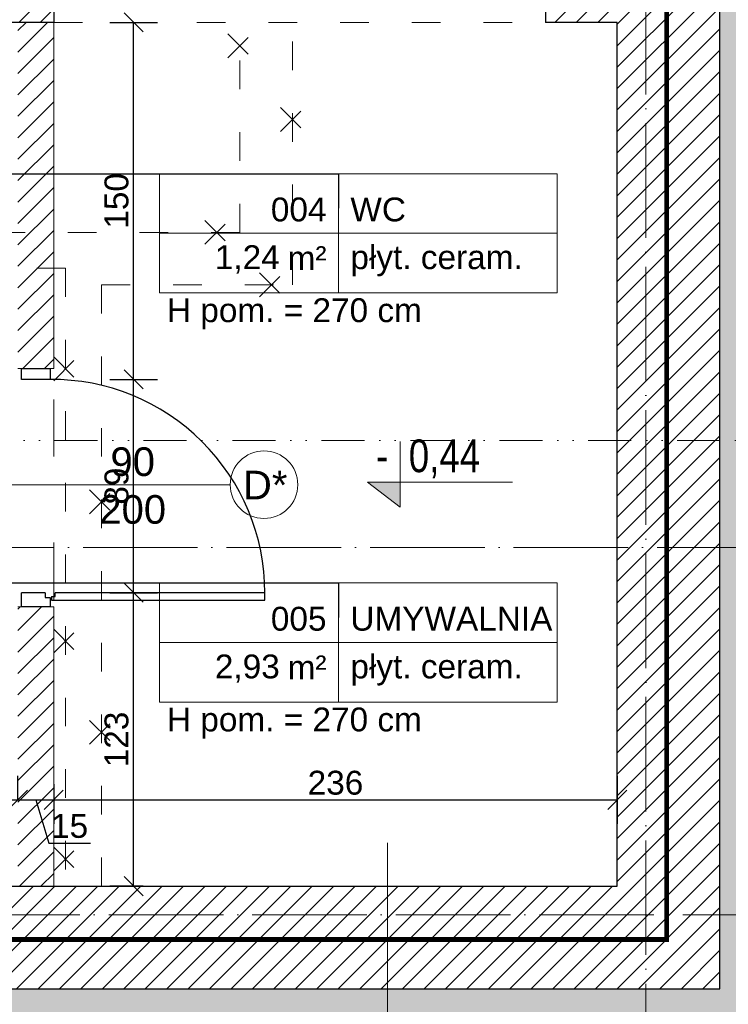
# Model space of a CAD drawing. Header units: millimetres. Extents: x 6506 to 39690, y 6022 to 25261.
# Tile 36 of 59: x 15471 to 15768, y 18160 to 18573. Entities that reach past the tile are written whole.
import ezdxf
from ezdxf import colors
from ezdxf.entities.mleader import LeaderData, LeaderLine
from ezdxf.enums import TextEntityAlignment as Align
from ezdxf.math import Vec2, Vec3

# ---------------------------------------------------------------- set-up
doc = ezdxf.new("R2010")
doc.units = ezdxf.units.MM
for name, pattern in [('1KS_2KP-50', [37.05, 12, 6, -6.35, 0, -6.35, 0, -6.35]), ('ACAD_ISO02W100', [15, 12, -3]), ('ACAD_ISO03W100', [30, 12, -18]), ('ACAD_ISO04W100', [30, 24, -3, 0, -3]), ('DASHED', [19.05, 12.7, -6.35])]:
    doc.linetypes.add(name, pattern=pattern)
for name, color, linetype, lineweight, true_color in [('A_DZIAŁOWA_PROJEKTOWANE', 7, 'Continuous', 18, 0x007cb0), ('A_HATCH', 7, 'Continuous', 5, 0x999999), ('A_HATCH_PROJEKTOWANE', 7, 'Continuous', 9, 0x0089b6), ('A_IZOLEACJA TERMI_PROJEKTOWANA', 7, 'Continuous', 15, 0x0089b6), ('A_PPOŻ', 1, 'ACAD_ISO02W100', 30, 0xff0000)]:
    doc.layers.add(name, color=color, linetype=linetype, lineweight=lineweight, true_color=true_color)
for name, color, linetype, lineweight in [('A_KONST_ISTNIEJĄCE', 83, 'Continuous', 25), ('A_LINIA PRZEKROJOWA', 223, '1KS_2KP-50', 15), ('A_OPISY', 40, 'Continuous', 9), ('A_OSIE KONSTRUKCYJNE', 150, 'ACAD_ISO04W100', 5), ('A_WIDOK', 141, 'Continuous', 13), ('A_WIDOK-NAD', 221, 'DASHED', 13), ('A_WYMIAROWANIE', 7, 'Continuous', 9)]:
    doc.layers.add(name, color=color, linetype=linetype, lineweight=lineweight)
doc.layers.add('A_NIEWIDOCZNE  POMOCNICZE', color=252, linetype='ACAD_ISO03W100', lineweight=5, plot=False)
doc.styles.add('APLUS', font='arial.ttf', dxfattribs={"width": 0.6})
doc.styles.add('ARIAL', font='arial.ttf')
doc.styles.get("Standard").update_dxf_attribs({"font": 'arial.ttf'})
doc.dimstyles.new('1 do 100', dxfattribs={"dimtxt": 10, "dimasz": 8, "dimexe": 10, "dimexo": 10, "dimgap": 2, "dimtad": 1, "dimdec": 0, "dimtxsty": 'Standard', "dimblk": 'OBLIQUE', "dimcen": 2.5, "dimadec": 0, "dimazin": 0, "dimtfac": 1, "dimtdec": 0, "dimtmove": 0, "dimatfit": 3, "dimldrblk": 'OBLIQUE', "dimfxl": 10, "dimfxlon": 1, "dimarcsym": 0})

# ---------------------------------------------------------------- blocks, each defined once
blk = doc.blocks.new('OSI')
at = {"layer": 'A_OSIE KONSTRUKCYJNE', "ltscale": 2}
for p, q in [((18773.03, 22227.01), (18773.03, 19966.92)), ((16013.11, 20727.12), (19027.17, 20727.12)), ((18307.7, 20573.12), (19027.17, 20573.12))]:
    blk.add_line(p, q, dxfattribs=at)
blk = doc.blocks.new('ROZBIÓRKI_DOM')
at = {"layer": 'A_OPISY', "color": 22, "linetype": 'ACAD_ISO03W100', "true_color": 0xe22908}
for p, q in [((19835.15, 7887.89), (19835.15, 7975.89)), ((19857.15, 7865.89), (19857.15, 7975.89)), ((19830.15, 7971.02), (19840.15, 7961.02)), ((19830.15, 7961.02), (19840.15, 7971.02)), ((19852.15, 7940.21), (19862.15, 7930.21)), ((19852.15, 7930.21), (19862.15, 7940.21)), ((19820.46, 7892.89), (19830.46, 7882.89)), ((19820.46, 7882.89), (19830.46, 7892.89)), ((19835.15, 7887.89), (19632.15, 7887.89)), ((19762.15, 7872.89), (19632.15, 7872.89)), ((19762.15, 7872.89), (19762.15, 7613.89)), ((19843.32, 7870.89), (19853.32, 7860.89)), ((19843.32, 7860.89), (19853.32, 7870.89)), ((19777.15, 7865.89), (19777.15, 7613.89)), ((19777.15, 7865.89), (19857.15, 7865.89)), ((19757.15, 7835.73), (19767.15, 7825.73)), ((19757.15, 7825.73), (19767.15, 7835.73)), ((19772.15, 7779.92), (19782.15, 7769.92)), ((19772.15, 7769.92), (19782.15, 7779.92)), ((19757.15, 7721.63), (19767.15, 7711.63)), ((19757.15, 7711.63), (19767.15, 7721.63)), ((19772.15, 7683.38), (19782.15, 7673.38)), ((19772.15, 7673.38), (19782.15, 7683.38)), ((19757.15, 7630.26), (19767.15, 7620.26)), ((19757.15, 7620.26), (19767.15, 7630.26))]:
    blk.add_line(p, q, dxfattribs=at)
blk = doc.blocks.new('_Oblique')
at = {"color": 0, "linetype": 'ByBlock', "lineweight": -2}
blk.add_line((-0.5, -0.5), (0.5, 0.5), dxfattribs=at)
blk = doc.blocks.new('*D321')
at = {"layer": 'A_WYMIAROWANIE', "color": 0, "lineweight": -2, "ltscale": 2, "transparency": 16777216}
for p, q in [((15886.32, 18197.66), (15906.32, 18197.66)), ((15896.32, 18197.66), (15896.32, 17917.66)), ((15886.32, 17917.66), (15906.32, 17917.66))]:
    blk.add_line(p, q, dxfattribs=at)
at = {"layer": 'Defpoints', "color": 0, "ltscale": 2, "transparency": 16777216}
for p in [(15786.78, 18197.66), (15356.44, 17917.66), (15896.32, 17917.66)]:
    blk.add_point(p, dxfattribs=at)
at = {"layer": 'A_WYMIAROWANIE', "color": 0, "lineweight": -2, "ltscale": 2, "transparency": 16777216, "xscale": 8, "yscale": 8, "zscale": 8}
for p, rotation in [((15896.32, 18197.66), 90), ((15896.32, 17917.66), 270)]:
    blk.add_blockref('_Oblique', p, dxfattribs=dict(at, rotation=rotation))
at = {"layer": 'A_WYMIAROWANIE', "color": 0, "ltscale": 2, "transparency": 16777216, "insert": (15889.21, 18057.66), "char_height": 10, "attachment_point": 5, "rotation": 90}
blk.add_mtext('280', dxfattribs=at)
blk = doc.blocks.new('*D325')
at = {"layer": 'A_WYMIAROWANIE', "color": 0, "lineweight": -2, "ltscale": 2, "transparency": 16777216}
for p, q in [((15936.59, 19650.66), (15956.59, 19650.66)), ((15946.59, 17890.66), (15946.59, 19650.66)), ((15936.59, 17890.66), (15956.59, 17890.66))]:
    blk.add_line(p, q, dxfattribs=at)
at = {"layer": 'Defpoints', "color": 0, "ltscale": 2, "transparency": 16777216}
for p in [(15290.28, 19650.66), (15946.59, 19650.66), (15333.26, 17890.66)]:
    blk.add_point(p, dxfattribs=at)
at = {"layer": 'A_WYMIAROWANIE', "color": 0, "lineweight": -2, "ltscale": 2, "transparency": 16777216, "xscale": 8, "yscale": 8, "zscale": 8}
for p, rotation in [((15946.59, 19650.66), 90), ((15946.59, 17890.66), 270)]:
    blk.add_blockref('_Oblique', p, dxfattribs=dict(at, rotation=rotation))
at = {"layer": 'A_WYMIAROWANIE', "color": 0, "ltscale": 2, "transparency": 16777216, "insert": (15939.48, 18770.66), "char_height": 10, "attachment_point": 5, "rotation": 90}
blk.add_mtext('1760', dxfattribs=at)
blk = doc.blocks.new('*U166')
at = {"lineweight": 5}
for p, q in [((-75, -25), (-75, 25)), ((-75, 25), (0, 25)), ((0, 0), (0, 25)), ((0, 25), (91.58, 25)), ((91.58, 25), (91.58, -25)), ((-75, -25), (0, -25)), ((91.58, -25), (0, -25))]:
    blk.add_line(p, q, dxfattribs=at)
at = {"lineweight": 5, "ltscale": 18.5}
for p, q in [((0, 25), (0, -25)), ((-75, 0), (91.58, 0))]:
    blk.add_line(p, q, dxfattribs=at)
at = {"lineweight": 5, "ltscale": 18.5, "insert": (-5, -10.38), "char_height": 10, "attachment_point": 6, "style": 'ARIAL'}
blk.add_mtext('\\A1;m²', dxfattribs=at)
at = {"lineweight": 5, "style": 'ARIAL'}
blk.add_attdef('1NR', text='', height=10, dxfattribs=at).set_placement((-5, 5), align=Align.RIGHT)
blk.add_attdef('2POM', (5, 5), '', height=10, dxfattribs=at)
blk.add_attdef('4PL2', text='', height=10, dxfattribs=at).set_placement((-24.57, -5), align=Align.TOP_RIGHT)
blk.add_attdef('3POS', text='', height=10, dxfattribs=at).set_placement((5, -5), align=Align.TOP_LEFT)
blk = doc.blocks.new('_Dot')
at = {"color": 0, "linetype": 'ByBlock', "lineweight": -2}
blk.add_line((-0.5, 0), (-1, 0), dxfattribs=at)
at = {"color": 0, "linetype": 'ByBlock', "const_width": 0.5}
blk.add_lwpolyline([(-0.25, 0, 1), (0.25, 0, 1)], format="xyb", close=True, dxfattribs=at)
blk = doc.blocks.new('*D539')
at = {"layer": 'A_WYMIAROWANIE', "color": 0, "lineweight": -2, "ltscale": 2, "transparency": 16777216}
for p, q in [((15360.26, 18245.85), (15360.26, 18255.85)), ((15470.26, 18245.85), (15470.26, 18255.85)), ((15360.26, 18245.85), (15470.26, 18245.85))]:
    blk.add_line(p, q, dxfattribs=at)
at = {"layer": 'Defpoints', "color": 0, "ltscale": 2, "transparency": 16777216}
for p in [(15470.26, 18245.85), (15360.26, 18236.81), (15470.26, 18236.81)]:
    blk.add_point(p, dxfattribs=at)
at = {"layer": 'A_WYMIAROWANIE', "color": 0, "lineweight": -2, "ltscale": 2, "transparency": 16777216, "xscale": 8, "yscale": 8, "zscale": 8, "rotation": 180}
blk.add_blockref('_Oblique', (15360.26, 18245.85), dxfattribs=at)
at = {"layer": 'A_WYMIAROWANIE', "color": 0, "lineweight": -2, "ltscale": 2, "transparency": 16777216, "xscale": 8, "yscale": 8, "zscale": 8}
blk.add_blockref('_Oblique', (15470.26, 18245.85), dxfattribs=at)
at = {"layer": 'A_WYMIAROWANIE', "color": 0, "ltscale": 2, "transparency": 16777216, "insert": (15415.26, 18252.96), "char_height": 10, "attachment_point": 5}
blk.add_mtext('110', dxfattribs=at)
blk = doc.blocks.new('*D540')
at = {"layer": 'A_WYMIAROWANIE', "color": 0, "lineweight": -2, "ltscale": 2, "transparency": 16777216}
for p, q in [((15470.26, 18245.85), (15470.26, 18255.85)), ((15485.26, 18252.48), (15485.26, 18235.85)), ((15470.26, 18245.85), (15485.26, 18245.85)), ((15477.76, 18245.85), (15483.19, 18227.74)), ((15483.19, 18227.74), (15500.65, 18227.74))]:
    blk.add_line(p, q, dxfattribs=at)
at = {"layer": 'Defpoints', "color": 0, "ltscale": 2, "transparency": 16777216}
for p in [(15485.26, 18262.48), (15485.26, 18245.85), (15470.26, 18236.81)]:
    blk.add_point(p, dxfattribs=at)
at = {"layer": 'A_WYMIAROWANIE', "color": 0, "lineweight": -2, "ltscale": 2, "transparency": 16777216, "xscale": 8, "yscale": 8, "zscale": 8, "rotation": 180}
blk.add_blockref('_Oblique', (15470.26, 18245.85), dxfattribs=at)
at = {"layer": 'A_WYMIAROWANIE', "color": 0, "lineweight": -2, "ltscale": 2, "transparency": 16777216, "xscale": 8, "yscale": 8, "zscale": 8}
blk.add_blockref('_Oblique', (15485.26, 18245.85), dxfattribs=at)
at = {"layer": 'A_WYMIAROWANIE', "color": 0, "ltscale": 2, "transparency": 16777216, "insert": (15491.92, 18234.85), "char_height": 10, "attachment_point": 5}
blk.add_mtext('15', dxfattribs=at)
blk = doc.blocks.new('*D541')
at = {"layer": 'A_WYMIAROWANIE', "color": 0, "lineweight": -2, "ltscale": 2, "transparency": 16777216}
for p, q in [((15721.26, 18255.85), (15721.26, 18235.85)), ((15485.26, 18252.48), (15485.26, 18235.85)), ((15485.26, 18245.85), (15721.26, 18245.85))]:
    blk.add_line(p, q, dxfattribs=at)
at = {"layer": 'Defpoints', "color": 0, "ltscale": 2, "transparency": 16777216}
for p in [(15721.26, 18277.67), (15485.26, 18262.48), (15721.26, 18245.85)]:
    blk.add_point(p, dxfattribs=at)
at = {"layer": 'A_WYMIAROWANIE', "color": 0, "lineweight": -2, "ltscale": 2, "transparency": 16777216, "xscale": 8, "yscale": 8, "zscale": 8, "rotation": 180}
blk.add_blockref('_Oblique', (15485.26, 18245.85), dxfattribs=at)
at = {"layer": 'A_WYMIAROWANIE', "color": 0, "lineweight": -2, "ltscale": 2, "transparency": 16777216, "xscale": 8, "yscale": 8, "zscale": 8}
blk.add_blockref('_Oblique', (15721.26, 18245.85), dxfattribs=at)
at = {"layer": 'A_WYMIAROWANIE', "color": 0, "ltscale": 2, "transparency": 16777216, "insert": (15603.26, 18252.96), "char_height": 10, "attachment_point": 5}
blk.add_mtext('236', dxfattribs=at)
blk = doc.blocks.new('*D542')
at = {"layer": 'A_WYMIAROWANIE', "color": 0, "lineweight": -2, "ltscale": 2, "transparency": 16777216}
for p, q in [((15508.71, 18332.62), (15528.71, 18332.62)), ((15518.71, 18209.66), (15518.71, 18332.62)), ((15522.7, 18209.66), (15508.71, 18209.66))]:
    blk.add_line(p, q, dxfattribs=at)
at = {"layer": 'Defpoints', "color": 0, "ltscale": 2, "transparency": 16777216}
for p in [(15481.73, 18332.62), (15518.71, 18332.62), (15532.7, 18209.66)]:
    blk.add_point(p, dxfattribs=at)
at = {"layer": 'A_WYMIAROWANIE', "color": 0, "lineweight": -2, "ltscale": 2, "transparency": 16777216, "xscale": 8, "yscale": 8, "zscale": 8}
for p, rotation in [((15518.71, 18332.62), 90), ((15518.71, 18209.66), 270)]:
    blk.add_blockref('_Oblique', p, dxfattribs=dict(at, rotation=rotation))
at = {"layer": 'A_WYMIAROWANIE', "color": 0, "ltscale": 2, "transparency": 16777216, "insert": (15511.6, 18271.14), "char_height": 10, "attachment_point": 5, "rotation": 90}
blk.add_mtext('123', dxfattribs=at)
blk = doc.blocks.new('*D543')
at = {"layer": 'A_WYMIAROWANIE', "color": 0, "lineweight": -2, "ltscale": 2, "transparency": 16777216}
for p, q in [((15508.71, 18422.02), (15528.71, 18422.02)), ((15518.71, 18332.62), (15518.71, 18422.02)), ((15508.71, 18332.62), (15528.71, 18332.62))]:
    blk.add_line(p, q, dxfattribs=at)
at = {"layer": 'Defpoints', "color": 0, "ltscale": 2, "transparency": 16777216}
for p in [(15477.76, 18422.02), (15518.71, 18422.02), (15481.73, 18332.62)]:
    blk.add_point(p, dxfattribs=at)
at = {"layer": 'A_WYMIAROWANIE', "color": 0, "lineweight": -2, "ltscale": 2, "transparency": 16777216, "xscale": 8, "yscale": 8, "zscale": 8}
for p, rotation in [((15518.71, 18422.02), 90), ((15518.71, 18332.62), 270)]:
    blk.add_blockref('_Oblique', p, dxfattribs=dict(at, rotation=rotation))
at = {"layer": 'A_WYMIAROWANIE', "color": 0, "ltscale": 2, "transparency": 16777216, "insert": (15511.6, 18377.32), "char_height": 10, "attachment_point": 5, "rotation": 90}
blk.add_mtext('89', dxfattribs=at)
blk = doc.blocks.new('*D544')
at = {"layer": 'A_WYMIAROWANIE', "color": 0, "lineweight": -2, "ltscale": 2, "transparency": 16777216}
for p, q in [((15508.71, 18571.66), (15528.71, 18571.66)), ((15518.71, 18422.02), (15518.71, 18571.66)), ((15508.71, 18422.02), (15528.71, 18422.02))]:
    blk.add_line(p, q, dxfattribs=at)
at = {"layer": 'Defpoints', "color": 0, "ltscale": 2, "transparency": 16777216}
for p in [(15481.19, 18571.66), (15518.71, 18571.66), (15477.76, 18422.02)]:
    blk.add_point(p, dxfattribs=at)
at = {"layer": 'A_WYMIAROWANIE', "color": 0, "lineweight": -2, "ltscale": 2, "transparency": 16777216, "xscale": 8, "yscale": 8, "zscale": 8}
for p, rotation in [((15518.71, 18571.66), 90), ((15518.71, 18422.02), 270)]:
    blk.add_blockref('_Oblique', p, dxfattribs=dict(at, rotation=rotation))
at = {"layer": 'A_WYMIAROWANIE', "color": 0, "ltscale": 2, "transparency": 16777216, "insert": (15511.6, 18496.84), "char_height": 10, "attachment_point": 5, "rotation": 90}
blk.add_mtext('150', dxfattribs=at)
blk = doc.blocks.new('*U9')
blk.add_hatch(color=256).paths.add_polyline_path([(0, 0.1532), (-0.198, 0.1532), (0, 0)])
blk.add_line((0, 0.1532), (0, 0.4))
blk.add_lwpolyline([(0, 0.1532), (0, 0), (-0.198, 0.1532), (0.6852, 0.1532)])
at = {"style": 'APLUS', "width": 0.8}
blk.add_attdef('%%P_0.00', text='', height=0.2, dxfattribs=at).set_placement((-0.1457, 0.1532), align=Align.BOTTOM_LEFT)

msp = doc.modelspace()

# ---------------------------------------------------------------- hatches: boundary and pattern name
at = {"layer": 'A_HATCH'}
h = msp.add_hatch(dxfattribs=at)
h.set_pattern_fill('ANSI31', color=256, scale=2)
h.set_pattern_definition([(45, (-1713.23, 355.087), (-4.490128, 4.490128), [])])
h.paths.add_polyline_path([(15764.26, 19638.66), (15681.26, 19638.66), (15681.26, 19625.66), (15681.26, 19595.66), (15721.26, 19595.66), (15721.26, 19288.66), (15764.26, 19288.66)])
h.paths.add_polyline_path([(15764.26, 19133.66), (15756.26, 19133.66), (15721.26, 19133.66), (15721.26, 19015.66), (15764.26, 19015.66)])
h.paths.add_polyline_path([(15764.26, 18860.66), (15721.26, 18860.66), (15721.26, 18636.66), (15691.26, 18636.66), (15691.26, 18571.66), (15721.26, 18571.66), (15721.26, 18209.66), (15360.26, 18209.66), (15336.26, 18209.66), (15294.26, 18209.66), (15294.26, 18166.66), (15764.26, 18166.66)])
h.paths.add_polyline_path([(15331.26, 19638.66), (15224.26, 19638.66), (15224.26, 19597.66), (15255.26, 19597.66), (15255.26, 19471.66), (15298.26, 19471.66), (15298.26, 19595.66), (15331.26, 19595.66)])
h.paths.add_polyline_path([(15290.26, 18636.81), (15312.76, 18636.81), (15312.76, 18622.81), (15290.26, 18622.81), (15290.26, 18603.91), (15312.76, 18603.91), (15312.76, 18589.91), (15290.26, 18589.91), (15290.26, 18458.66), (15360.26, 18458.66), (15360.26, 18497.22), (15337.76, 18497.22), (15337.76, 18511.22), (15360.26, 18511.22), (15360.26, 18552.14), (15337.76, 18552.14), (15337.76, 18566.14), (15360.26, 18566.14), (15360.26, 18571.66), (15485.26, 18571.66), (15485.26, 18636.66), (15360.26, 18636.66), (15360.26, 19428.66), (15360.26, 19471.66), (15255.26, 19471.66), (15209.26, 19471.66), (15209.26, 19428.66), (15290.26, 19428.66), (15290.26, 18702.03), (15312.76, 18702.03), (15312.76, 18688.03), (15290.26, 18688.03)])
at = {"layer": 'A_HATCH_PROJEKTOWANE', "ltscale": 2}
h = msp.add_hatch(dxfattribs=at)
h.set_pattern_fill('ANSI31', color=256, scale=2)
h.set_pattern_definition([(45, (-3039.768, -2375.465), (-4.490128, 4.490128), [])])
h.paths.add_polyline_path([(15485.26, 18571.66), (15470.26, 18571.66), (15470.26, 18426.66), (15485.26, 18426.66)])
h.paths.add_polyline_path([(15485.26, 18326.66), (15470.26, 18326.66), (15470.26, 18209.66), (15485.26, 18209.66)])
at = {"layer": 'A_IZOLEACJA TERMI_PROJEKTOWANA', "ltscale": 2}
h = msp.add_hatch(dxfattribs=at)
h.set_pattern_fill('HONEY', color=256)
h.set_pattern_definition([(0, (-3039.7677, -2375.465), (4.7625, 2.74963064), [3.175, -6.35]), (120, (-3039.7677, -2375.465), (-4.7625, 2.74963066), [3.175, -6.35]), (60, (-3039.7677, -2375.465), (1e-08, 5.4992613), [-6.35, 3.175])])
h.paths.add_polyline_path([(15776.26, 19650.66), (15733.26, 19650.66), (15733.26, 19638.66), (15764.26, 19638.66), (15764.26, 19607.66), (15776.26, 19607.66)])
h.paths.add_polyline_path([(15776.26, 19607.66), (15764.26, 19607.66), (15764.26, 19450.16), (15776.26, 19450.16)])
h.paths.add_polyline_path([(15776.26, 19450.16), (15764.26, 19450.16), (15764.26, 19288.66), (15764.26, 19283.66), (15776.26, 19283.66)])
h.paths.add_polyline_path([(15776.26, 19138.66), (15764.26, 19138.66), (15764.26, 19133.66), (15764.26, 19015.66), (15764.26, 19010.66), (15776.26, 19010.66)])
h.paths.add_polyline_path([(15776.26, 18865.66), (15764.26, 18865.66), (15764.26, 18860.66), (15764.26, 18396.4), (15776.26, 18396.4)])
h.paths.add_polyline_path([(15776.26, 18396.4), (15764.26, 18396.4), (15764.26, 18166.66), (15625.03, 18166.66), (15625.03, 18154.66), (15776.26, 18154.66)])
h.paths.add_polyline_path([(15625.03, 18166.66), (15318.26, 18166.66), (15318.26, 18163.66), (15318.26, 18154.66), (15625.03, 18154.66)])

# ---------------------------------------------------------------- linework, layer by layer
at = {"color": 144}
for p, q in [((15481.73, 18332.62), (15481.73, 18330.63)), ((15485.84, 18331.05), (15485.84, 18332.6)), ((15481.73, 18330.63), (15483.72, 18330.63)), ((15484.3, 18331.05), (15485.84, 18331.05))]:
    msp.add_line(p, q, dxfattribs=at)
for points in [[(15471.8, 18426.66), (15483.72, 18426.66), (15483.72, 18422.02), (15471.8, 18422.02), (15471.8, 18426.66)], [(15481.73, 18332.62), (15471.8, 18332.62)], [(15483.72, 18330.63), (15483.72, 18326.66), (15471.8, 18326.66), (15471.8, 18332.62)], [(15484.3, 18329.51), (15573.7, 18329.51), (15573.7, 18332.6), (15485.84, 18332.6)], [(15484.3, 18331.05), (15484.3, 18329.51)]]:
    msp.add_lwpolyline(points, dxfattribs=at)
msp.add_arc((15484.27, 18332.6), 89.43, 359.9989, 90.3548, dxfattribs=at)
at = {"layer": 'A_DZIAŁOWA_PROJEKTOWANE', "ltscale": 2}
for p, q in [((15485.26, 18571.66), (15485.26, 18426.66)), ((15470.26, 18426.66), (15485.26, 18426.66)), ((15470.26, 18326.66), (15485.26, 18326.66)), ((15485.26, 18326.66), (15485.26, 18209.66))]:
    msp.add_line(p, q, dxfattribs=at)
at = {"layer": 'A_KONST_ISTNIEJĄCE', "ltscale": 2}
for p, q in [((15485.26, 18636.66), (15485.26, 18571.66)), ((15691.26, 18636.66), (15691.26, 18571.66)), ((15485.26, 18571.66), (15360.26, 18571.66)), ((15721.26, 18571.66), (15691.26, 18571.66)), ((15721.26, 18209.66), (15721.26, 18571.66)), ((15360.26, 18209.66), (15721.26, 18209.66))]:
    msp.add_line(p, q, dxfattribs=at)
msp.add_lwpolyline([(15294.26, 18209.66), (15294.26, 18166.66), (15764.26, 18166.66), (15764.26, 18860.66)], dxfattribs=at)
at = {"layer": 'A_LINIA PRZEKROJOWA'}
msp.add_line((15950.64, 18396.4), (13006.64, 18396.4), dxfattribs=at)
at = {"layer": 'A_NIEWIDOCZNE  POMOCNICZE', "ltscale": 2}
msp.add_lwpolyline([(15298.26, 19595.66), (15721.26, 19595.66), (15721.26, 18636.66), (15691.26, 18636.66), (15691.26, 18571.66), (15721.26, 18571.66), (15721.26, 18209.66), (15485.26, 18209.66), (15485.26, 18636.66), (15360.26, 18636.66), (15360.26, 19471.66), (15298.26, 19471.66), (15298.26, 19595.66)], dxfattribs=at)
at = {"layer": 'A_OPISY', "color": 144, "true_color": 0x007cb0, "transparency": 33554559}
msp.add_line((15465.5, 18377.92), (15559.17, 18377.92), dxfattribs=at)
at = {"layer": 'A_OPISY'}
msp.add_line((15625.03, 18227.84), (15625.03, 18143.38), dxfattribs=at)
at = {"layer": 'A_OPISY', "color": 144, "true_color": 0x007cb0, "transparency": 33554559}
msp.add_circle((15573.32, 18377.92), 14.15, dxfattribs=at)
at = {"layer": 'A_PPOŻ', "linetype": 'ACAD_ISO03W100', "ltscale": 2, "const_width": 2}
msp.add_lwpolyline([(15274.89, 19618.39), (15741.92, 19618.39), (15741.92, 18187.34), (15327.74, 18187.34), (15327.74, 18343.06), (15303.67, 18343.06), (15303.67, 18471.9), (15327.74, 18472.33), (15325.45, 19450.16), (15274.89, 19450.16), (15274.89, 19618.39)], dxfattribs=at)
at = {"layer": 'A_WIDOK-NAD', "color": 144, "linetype": 'ACAD_ISO03W100', "true_color": 0x007cb0}
msp.add_line((15485.26, 18571.66), (15691.26, 18571.66), dxfattribs=at)

# ---------------------------------------------------------------- block references
at = {"layer": 'A_OPISY'}
for p, values in [((15604.5, 18483.25), {'1NR': '004', '2POM': 'WC', '3POS': 'płyt. ceram.', '4PL2': '1,24'}), ((15604.5, 18311.74), {'1NR': '005', '2POM': 'UMYWALNIA', '3POS': 'płyt. ceram.', '4PL2': '2,93'})]:
    msp.add_blockref('*U166', p, dxfattribs=at).add_auto_attribs(values)
at = {"layer": 'A_OPISY', "transparency": 33554687, "xscale": 68.67492864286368, "yscale": 68.67492864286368, "zscale": 68.67492864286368, "rotation": 1.435389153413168e-05}
msp.add_blockref('*U9', (15630.32, 18368.5), dxfattribs=at).add_auto_attribs({'%%P_0.00': '-  0,44'})
at = {"layer": 'A_OSIE KONSTRUKCYJNE'}
msp.add_blockref('OSI', (-3039.77, -2375.46), dxfattribs=at)
at = {"layer": 'A_WIDOK'}
msp.add_blockref('ROZBIÓRKI_DOM', (-4271.9, 10595.77), dxfattribs=at)

# ---------------------------------------------------------------- texts
at = {"layer": 'A_OPISY', "char_height": 10, "attachment_point": 1}
for insert in [(15532.69, 18456.04), (15532.69, 18284.53)]:
    msp.add_mtext_dynamic_manual_height_columns('H pom. = 270 cm', width=254.3544, gutter_width=0, heights=[12.82], dxfattribs=dict(at, insert=insert))
at = {"layer": 'A_OPISY', "color": 144, "true_color": 0x007cb0, "transparency": 33554559, "char_height": 12, "attachment_point": 5}
for s, insert in [('90\\P200', (15518.35, 18377.47)), ('D*', (15573.82, 18377.78))]:
    msp.add_mtext_dynamic_manual_height_columns(s, width=44.3905, gutter_width=12.5, heights=[0], dxfattribs=dict(at, insert=insert))

# ---------------------------------------------------------------- dimensions: what is measured, and where the dimension line sits
at = {"layer": 'A_WYMIAROWANIE', "ltscale": 2}
for base, p1, p2, picture, middle in [((15946.59, 19650.66), (15333.26, 17890.66), (15290.28, 19650.66), '*D325', (15939.48, 18770.66)), ((15518.71, 18332.62), (15532.7, 18209.66), (15481.73, 18332.62), '*D542', (15511.6, 18271.14))]:
    dim = msp.add_linear_dim(base=base, p1=p1, p2=p2, angle=90, dimstyle='1 do 100', dxfattribs=at)
    dim.commit()
    dim.dimension.update_dxf_attribs({"geometry": picture, "text_midpoint": middle})
for base, p1, p2, picture, middle in [((15518.71, 18571.66), (15477.76, 18422.02), (15481.19, 18571.66), '*D544', (15511.6, 18496.84)), ((15518.71, 18422.02), (15481.73, 18332.62), (15477.76, 18422.02), '*D543', (15511.6, 18377.32)), ((15896.32, 17917.66), (15786.78, 18197.66), (15356.44, 17917.66), '*D321', (15889.21, 18057.66))]:
    dim = msp.add_linear_dim(base=base, p1=p1, p2=p2, angle=90, dimstyle='1 do 100', override={"dimtmove": 1}, dxfattribs=at)
    dim.commit()
    dim.dimension.update_dxf_attribs({"geometry": picture, "text_midpoint": middle})
for base, p1, p2, picture, middle in [((15721.26, 18245.85), (15485.26, 18262.48), (15721.26, 18277.67), '*D541', (15603.26, 18252.96)), ((15485.26, 18245.85), (15470.26, 18236.81), (15485.26, 18262.48), '*D540', (15485.19, 18234.85))]:
    dim = msp.add_linear_dim(base=base, p1=p1, p2=p2, dimstyle='1 do 100', override={"dimtmove": 1}, dxfattribs=at)
    dim.commit()
    dim.dimension.update_dxf_attribs({"geometry": picture, "text_midpoint": middle})
dim = msp.add_linear_dim(base=(15470.26, 18245.85), p1=(15360.26, 18236.81), p2=(15470.26, 18236.81), dimstyle='1 do 100', dxfattribs=at)
dim.commit()
dim.dimension.update_dxf_attribs({"geometry": '*D539', "text_midpoint": (15415.26, 18252.96)})

# ---------------------------------------------------------------- leaders
at = {"layer": 'A_OPISY'}
ml = msp.add_multileader_mtext('Standard', dxfattribs=at)
ml.set_content('', color=256)
ml.set_leader_properties()
ml.set_arrow_properties(name='DOT')
ml.build(insert=Vec2(0, 0))
ml.multileader.update_dxf_attribs({"arrow_head_size": 6})
ctx = ml.context
ctx.base_point, ctx.arrow_head_size, ctx.plane_origin, ctx.plane_x_axis, ctx.plane_y_axis = Vec3(15604.5, 18493.73), 6, Vec3(16072.2, 18710.26), Vec3(0, -1), Vec3(1, 0)
notes = []
notes.append((ctx, [(0, (1, 1, 0), (15604.5, 18508.25), (0, -1), 14.52, [(0, [(15435.5, 18508.25)], 0, [])])]))
ctx.mtext.insert, ctx.mtext.text_direction, ctx.mtext.rotation, ctx.mtext.flow_direction = Vec3(15606.5, 18491.73), Vec3(0, -1), 4.712389, 5
ml = msp.add_multileader_mtext('Standard', dxfattribs=at)
ml.set_content('', color=256)
ml.set_leader_properties()
ml.set_arrow_properties(name='DOT')
ml.build(insert=Vec2(0, 0))
ml.multileader.update_dxf_attribs({"arrow_head_size": 6})
ctx = ml.context
ctx.base_point, ctx.arrow_head_size, ctx.plane_origin, ctx.plane_x_axis, ctx.plane_y_axis = Vec3(15604.5, 18322.22), 6, Vec3(16072.2, 18538.76), Vec3(0, -1), Vec3(1, 0)
notes.append((ctx, [(0, (1, 1, 0), (15604.5, 18336.74), (0, -1), 14.52, [(0, [(15435.5, 18336.74)], 0, [])])]))
ctx.mtext.insert, ctx.mtext.text_direction, ctx.mtext.rotation, ctx.mtext.flow_direction = Vec3(15606.5, 18320.22), Vec3(0, -1), 4.712389, 5
for ctx, leaders in notes:
    for number, flags, end, landing, length, lines in leaders:
        leader = LeaderData()
        leader.index, (leader.has_last_leader_line, leader.has_dogleg_vector, leader.attachment_direction) = number, flags
        leader.last_leader_point, leader.dogleg_vector, leader.dogleg_length = Vec3(end), Vec3(landing), length
        for number, points, colour, breaks in lines:
            line = LeaderLine()
            line.index, line.vertices, line.color, line.breaks = number, Vec3.list(points), colors.encode_raw_color(colour), breaks
            leader.lines.append(line)
        ctx.leaders.append(leader)

doc.saveas('drawing.dxf')
